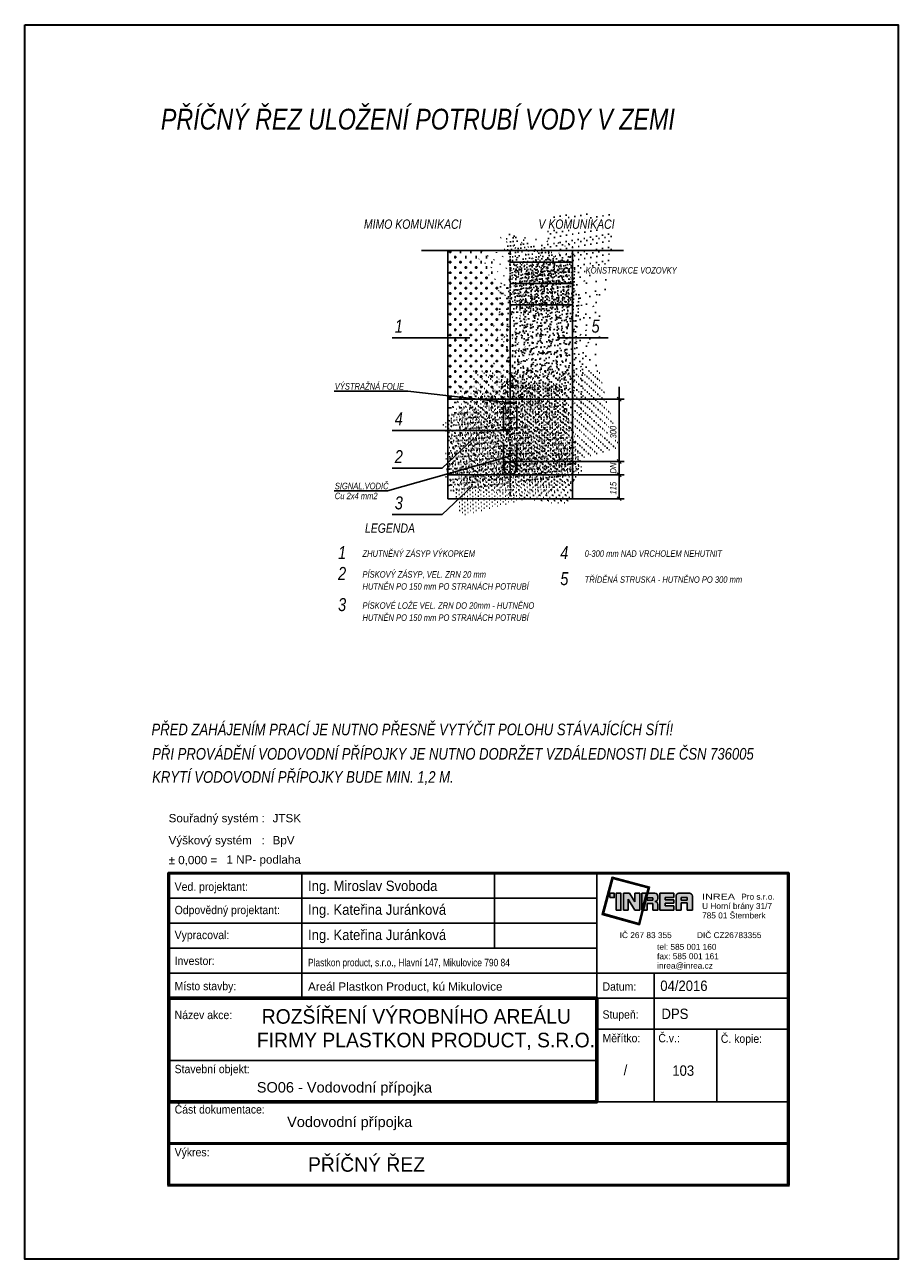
# Model space of a CAD drawing. Header units: millimetres. Extents: x 86477 to 788943, y -27515 to 248801.
# Tile 10 of 10: x 762944 to 773444, y 96861 to 111711. Entities that reach past the tile are written whole.
import ezdxf
from ezdxf.enums import TextEntityAlignment as Align

# ---------------------------------------------------------------- set-up
doc = ezdxf.new("R2010")
doc.units = ezdxf.units.MM
doc.linetypes.add('DASHDOTX2', pattern=[2, 1, -0.5, 0, -0.5])
doc.linetypes.add('DASHED', pattern=[4.5, 3, -1.5])
for name, color, linetype in [('IN_RAZITKO', 7, 'Continuous'), ('ZTI-PROSTUPY', 7, 'Continuous'), ('ZTI_POPIS', 7, 'Continuous')]:
    doc.layers.add(name, color=color, linetype=linetype)
doc.styles.add('ari-rom-uni', font='arial.ttf')
doc.styles.add('ARIAL', font='arial.ttf')
doc.styles.add('INDRA', font='ariali.ttf')
pattern_1 = [(37.50000000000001, (1346700791.686104, 2805370353.681449), (-1.574833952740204, 48.17059422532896), [0, -38, 0, -42.5, 0, -40.625]), (7.499999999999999, (1346700791.686104, 2805370353.681449), (44.24441763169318, 70.5536516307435), [0, -20.5, 0, -34.25, 0, -13.125]), (327.5, (1346700760.936104, 2805370353.681449), (77.85354654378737, 0.1414763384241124), [0, -12.5, 0, -45, 0, -58.75]), (317.5, (1346700760.936104, 2805370353.681449), (75.15316511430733, 21.94188912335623), [0, -6.25, 0, -29.5, 0, -33.75])]

# ---------------------------------------------------------------- blocks, each defined once
blk = doc.blocks.new('INREA RAZÍTKO')
at = {"layer": 'IN_RAZITKO'}
blk.add_hatch(color=256, dxfattribs=at).paths.add_polyline_path([(-3.869405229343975, 7.655279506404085), (-3.903944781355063, 7.5265321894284), (-3.878060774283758, 7.526532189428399), (-3.83876348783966, 7.673014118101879), (-4.740246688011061, 7.912213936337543), (-4.977551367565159, 7.017873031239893), (-4.080194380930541, 6.768289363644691), (-3.993426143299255, 7.115201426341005), (-4.019196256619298, 7.115201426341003), (-4.098220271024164, 6.799251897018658), (-4.947051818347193, 7.035339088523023), (-4.722494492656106, 7.881638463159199)])
h = blk.add_hatch(color=256, dxfattribs=at)
h.paths.add_polyline_path([(-4.687035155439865, 7.526532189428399), (-4.791904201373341, 7.526532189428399), (-4.791904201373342, 7.422629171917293), (-4.687035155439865, 7.422629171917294)])
h.paths.add_polyline_path([(-4.527369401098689, 7.526080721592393), (-4.641706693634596, 7.526080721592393), (-4.641706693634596, 7.115201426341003), (-4.527369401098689, 7.115201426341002)])
h.paths.add_polyline_path([(-4.317047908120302, 7.526532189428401), (-4.467555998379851, 7.526532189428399), (-4.467555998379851, 7.115201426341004), (-4.348510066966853, 7.115201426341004), (-4.348510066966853, 7.380898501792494), (-4.18864837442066, 7.115201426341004), (-4.070452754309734, 7.115201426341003), (-4.070452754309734, 7.526532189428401), (-4.189498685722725, 7.5265321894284), (-4.189498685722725, 7.315453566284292)])
h.paths.add_polyline_path([(-3.913142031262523, 7.5265321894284), (-4.02283439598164, 7.526532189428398), (-4.02283439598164, 7.115201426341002)])
h.paths.add_polyline_path([(-3.708185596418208, 7.5265321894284), (-3.877428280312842, 7.526532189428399), (-3.987120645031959, 7.115201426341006), (-3.894196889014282, 7.115201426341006), (-3.894196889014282, 7.277206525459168), (-3.757294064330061, 7.277206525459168), (-3.757294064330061, 7.115201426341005), (-3.638185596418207, 7.115201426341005), (-3.638185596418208, 7.257352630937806, 0.4142135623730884), (-3.708185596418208, 7.327352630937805, 0.4142135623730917), (-3.638185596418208, 7.397352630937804), (-3.638185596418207, 7.456532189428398, 0.414213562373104)])
h.paths.add_polyline_path([(-3.757294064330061, 7.419145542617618), (-3.757294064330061, 7.362199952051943), (-3.894196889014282, 7.362199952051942), (-3.894196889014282, 7.419145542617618)], flags=16)
h.paths.add_polyline_path([(-3.252845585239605, 7.526532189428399), (-3.587874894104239, 7.5265321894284), (-3.587874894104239, 7.115201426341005), (-3.252845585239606, 7.115201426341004), (-3.252845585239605, 7.224510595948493), (-3.465427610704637, 7.224510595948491), (-3.465427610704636, 7.287405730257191), (-3.252845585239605, 7.287405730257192), (-3.252845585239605, 7.366226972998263), (-3.465427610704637, 7.366226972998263), (-3.465427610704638, 7.420845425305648), (-3.252845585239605, 7.420845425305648)])
h.paths.add_polyline_path([(-2.877290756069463, 7.526532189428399), (-3.130992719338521, 7.526532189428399, 0.4142135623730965), (-3.200992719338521, 7.456532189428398), (-3.200992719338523, 7.115201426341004), (-3.081096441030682, 7.115201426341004), (-3.081096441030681, 7.292505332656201), (-2.930588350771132, 7.292505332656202), (-2.930588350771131, 7.115201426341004), (-2.807290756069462, 7.115201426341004), (-2.807290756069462, 7.456532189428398, 0.4142135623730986)])
h.paths.add_polyline_path([(-2.930588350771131, 7.420845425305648), (-2.930588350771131, 7.362199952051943), (-3.08109644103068, 7.362199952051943), (-3.081096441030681, 7.420845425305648)], flags=16)
at = {"layer": 'IN_RAZITKO', "color": 7}
for p, q in [((-12.19472352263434, 8.004999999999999), (-12.19472352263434, 5.004999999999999)), ((-7.563763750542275, 8.004999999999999), (-7.563763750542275, 6.204999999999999)), ((-5.108495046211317, 2.651354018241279), (-5.108495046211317, 8.004999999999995)), ((-15.39472352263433, 7.404999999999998), (-5.108495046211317, 7.404999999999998)), ((-15.39472352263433, 6.804999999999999), (-5.108495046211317, 6.804999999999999)), ((-15.39472352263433, 6.204999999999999), (-5.108495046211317, 6.204999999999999)), ((-15.39472352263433, 5.604999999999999), (-5.108495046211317, 5.604999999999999)), ((-5.108495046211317, 5.604999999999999), (-0.5050000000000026, 5.604999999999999)), ((-3.726734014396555, 5.604999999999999), (-3.726734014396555, 2.504999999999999)), ((-5.108495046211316, 5.004999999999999), (-0.5050000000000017, 5.004999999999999)), ((-5.108495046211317, 4.254999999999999), (-0.5050000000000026, 4.254999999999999)), ((-2.22453282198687, 4.258394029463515), (-2.22453282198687, 2.504999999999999)), ((-15.39472352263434, 3.504999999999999), (-5.108495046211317, 3.504999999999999))]:
    blk.add_line(p, q, dxfattribs=at)
at = {"layer": 'IN_RAZITKO'}
for p, q in [((-4.467555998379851, 7.526532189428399), (-4.317047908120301, 7.5265321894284)), ((-4.467555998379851, 7.526532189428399), (-4.467555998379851, 7.115201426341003)), ((-4.317047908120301, 7.526532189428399), (-4.189498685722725, 7.315453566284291)), ((-4.189498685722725, 7.315453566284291), (-4.189498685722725, 7.526532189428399)), ((-4.189498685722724, 7.5265321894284), (-4.070452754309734, 7.526532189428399)), ((-4.070452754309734, 7.115201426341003), (-4.070452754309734, 7.526532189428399)), ((-4.02283439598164, 7.115201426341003), (-4.02283439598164, 7.526532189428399)), ((-3.913142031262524, 7.526532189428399), (-4.02283439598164, 7.115201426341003)), ((-4.02283439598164, 7.526532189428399), (-3.913142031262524, 7.5265321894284)), ((-3.877428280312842, 7.526532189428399), (-3.987120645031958, 7.115201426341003)), ((-3.878060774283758, 7.526532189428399), (-3.903944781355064, 7.5265321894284)), ((-3.877428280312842, 7.526532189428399), (-3.708185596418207, 7.5265321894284)), ((-3.638185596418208, 7.397352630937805), (-3.638185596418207, 7.456532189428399)), ((-3.587874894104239, 7.526532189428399), (-3.587874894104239, 7.115201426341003)), ((-3.587874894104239, 7.5265321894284), (-3.252845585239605, 7.5265321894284)), ((-3.252845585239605, 7.526532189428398), (-3.252845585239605, 7.420845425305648)), ((-3.252845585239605, 7.420845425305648), (-3.252845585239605, 7.526532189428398)), ((-3.200992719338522, 7.115201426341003), (-3.200992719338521, 7.456532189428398)), ((-3.130992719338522, 7.526532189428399), (-2.877290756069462, 7.526532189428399)), ((-2.807290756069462, 7.115201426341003), (-2.807290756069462, 7.456532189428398)), ((-4.348510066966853, 7.115201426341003), (-4.348510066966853, 7.380898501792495)), ((-4.348510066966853, 7.380898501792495), (-4.188648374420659, 7.115201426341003)), ((-3.894196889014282, 7.362199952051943), (-3.894196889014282, 7.419145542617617)), ((-3.757294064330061, 7.419145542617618), (-3.894196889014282, 7.419145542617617)), ((-3.757294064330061, 7.362199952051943), (-3.894196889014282, 7.362199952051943)), ((-3.894196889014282, 7.115201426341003), (-3.894196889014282, 7.277206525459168)), ((-3.894196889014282, 7.277206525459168), (-3.757294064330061, 7.277206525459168)), ((-3.757294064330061, 7.362199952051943), (-3.757294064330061, 7.419145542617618)), ((-3.757294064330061, 7.277206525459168), (-3.757294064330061, 7.115201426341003)), ((-3.638185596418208, 7.257352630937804), (-3.638185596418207, 7.115201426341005)), ((-3.252845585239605, 7.420845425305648), (-3.465427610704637, 7.420845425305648)), ((-3.465427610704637, 7.420845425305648), (-3.465427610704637, 7.366226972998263)), ((-3.252845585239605, 7.366226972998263), (-3.465427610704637, 7.366226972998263)), ((-3.252845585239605, 7.287405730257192), (-3.465427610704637, 7.287405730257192)), ((-3.465427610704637, 7.287405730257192), (-3.465427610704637, 7.224510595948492)), ((-3.465427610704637, 7.224510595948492), (-3.252845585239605, 7.224510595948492)), ((-3.252845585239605, 7.366226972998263), (-3.252845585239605, 7.287405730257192)), ((-3.252845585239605, 7.224510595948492), (-3.252845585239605, 7.115201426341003)), ((-2.930588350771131, 7.420845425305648), (-3.081096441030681, 7.420845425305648)), ((-3.081096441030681, 7.420845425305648), (-3.08109644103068, 7.362199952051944)), ((-3.081096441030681, 7.362199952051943), (-2.930588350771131, 7.362199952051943)), ((-2.930588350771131, 7.292505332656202), (-3.081096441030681, 7.292505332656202)), ((-3.081096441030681, 7.292505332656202), (-3.081096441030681, 7.115201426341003)), ((-2.930588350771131, 7.362199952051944), (-2.930588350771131, 7.420845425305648)), ((-2.930588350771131, 7.115201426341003), (-2.930588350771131, 7.292505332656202)), ((-4.467555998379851, 7.115201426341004), (-4.348510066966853, 7.115201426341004)), ((-4.18864837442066, 7.115201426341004), (-4.070452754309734, 7.115201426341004)), ((-3.993426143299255, 7.115201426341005), (-4.019196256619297, 7.115201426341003)), ((-3.987120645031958, 7.115201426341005), (-3.894196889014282, 7.115201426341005)), ((-3.757294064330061, 7.115201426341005), (-3.638185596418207, 7.115201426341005)), ((-3.587874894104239, 7.115201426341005), (-3.252845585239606, 7.115201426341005)), ((-3.200992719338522, 7.115201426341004), (-3.081096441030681, 7.115201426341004)), ((-2.930588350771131, 7.115201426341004), (-2.807290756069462, 7.115201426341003)), ((-5.108495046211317, 2.504999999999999), (-0.5050000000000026, 2.504999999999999))]:
    blk.add_line(p, q, dxfattribs=at)
at = {"layer": 'IN_RAZITKO', "lineweight": 50}
for points in [[(-15.39972352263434, 0.4999999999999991), (-0.5, 0.4999999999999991), (-0.5000000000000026, 8.009999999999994), (-15.39972352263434, 8.009999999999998)], [(-15.39472352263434, 0.504999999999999), (-0.5050000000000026, 0.504999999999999), (-0.5050000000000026, 8.004999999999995), (-15.39472352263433, 8.004999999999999)]]:
    blk.add_lwpolyline(points, close=True, dxfattribs=at)
at = {"layer": 'IN_RAZITKO'}
for points in [[(-3.878060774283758, 7.5265321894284), (-3.83876348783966, 7.673014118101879), (-4.740246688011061, 7.912213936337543), (-4.977551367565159, 7.017873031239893), (-4.080194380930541, 6.768289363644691), (-3.993426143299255, 7.115201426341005)], [(-3.903944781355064, 7.526532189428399), (-3.869405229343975, 7.655279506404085), (-4.722494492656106, 7.881638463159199), (-4.947051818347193, 7.035339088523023), (-4.098220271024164, 6.799251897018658), (-4.019196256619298, 7.115201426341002)]]:
    blk.add_lwpolyline(points, dxfattribs=at)
for points in [[(-4.791904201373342, 7.422629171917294), (-4.687035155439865, 7.422629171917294), (-4.687035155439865, 7.526532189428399), (-4.791904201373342, 7.526532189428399)], [(-4.641706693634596, 7.115201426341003), (-4.527369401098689, 7.115201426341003), (-4.527369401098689, 7.526080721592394), (-4.641706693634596, 7.526080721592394)]]:
    blk.add_lwpolyline(points, close=True, dxfattribs=at)
at = {"layer": 'IN_RAZITKO', "lineweight": 60}
blk.add_lwpolyline([(-15.39472352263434, 2.504999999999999), (-5.108495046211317, 2.504999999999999), (-5.108495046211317, 5.004999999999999), (-15.39472352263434, 5.004999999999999)], close=True, dxfattribs=at)
at = {"layer": 'IN_RAZITKO', "const_width": 0.07500000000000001}
blk.add_lwpolyline([(-15.39472352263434, 0.5049999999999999), (-0.5050000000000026, 0.5049999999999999), (-0.5050000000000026, 1.505), (-15.39472352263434, 1.505)], close=True, dxfattribs=at)
at = {"layer": 'IN_RAZITKO'}
for centre, start, end in [((-3.708185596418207, 7.456532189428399), 0, 90.00000000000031), ((-3.130992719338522, 7.456532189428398), 90, 179.9999999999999), ((-2.877290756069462, 7.456532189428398), 5.088887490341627e-14, 90), ((-3.708185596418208, 7.397352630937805), 270, 359.9999999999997), ((-3.708185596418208, 7.257352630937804), 359.9999999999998, 90)]:
    blk.add_arc(centre, 0.07, start, end, dxfattribs=at)
at = {"layer": 'IN_RAZITKO', "style": 'ARIAL'}
for s, p in [('Souřadný systém :', (-15.39972352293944, 9.432444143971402)), ('Výškový systém   :', (-15.39972352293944, 8.901420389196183)), ('± 0,000 =', (-15.39972352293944, 8.423443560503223))]:
    blk.add_text(s, height=0.2, dxfattribs=at).set_placement(p, align=Align.TOP_LEFT)
at = {"layer": 'IN_RAZITKO', "color": 3, "style": 'ARIAL'}
for s, p in [('JTSK', (-12.89972352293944, 9.432444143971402)), ('BpV', (-12.89972352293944, 8.901420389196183))]:
    blk.add_text(s, height=0.2, dxfattribs=at).set_placement(p, align=Align.TOP_LEFT)
at = {"layer": 'IN_RAZITKO', "color": 7, "style": 'ari-rom-uni', "width": 0.9}
for s, p in [('Ved. projektant:', (-15.25458265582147, 7.584160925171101)), ('Odpovědný projektant:', (-15.25458265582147, 7.022451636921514)), ('Vypracoval:', (-15.25458265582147, 6.421628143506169)), ('Investor:', (-15.25458265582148, 5.800707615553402)), ('Místo stavby:', (-15.25458265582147, 5.192636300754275)), ('Datum:', (-4.96835417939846, 5.18151327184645)), ('Název akce:', (-15.25458265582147, 4.497394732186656)), ('Stupeň:', (-4.96835417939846, 4.508896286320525)), ('Měřítko:', (-4.96835417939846, 3.940118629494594)), ('Č.v.:', (-3.627403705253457, 3.940118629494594)), ('Č. kopie:', (-2.125202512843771, 3.92691035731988)), ('Stavební objekt:', (-15.25458265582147, 3.197044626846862)), ('Část dokumentace:', (-15.25458265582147, 2.225305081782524)), ('Výkres:', (-15.25458265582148, 1.196350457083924))]:
    blk.add_text(s, height=0.2, dxfattribs=at).set_placement(p)
at = {"layer": 'IN_RAZITKO', "style": 'ari-rom-uni', "width": 1.3}
blk.add_text('INREA', height=0.1425, dxfattribs=at).set_placement((-2.57514196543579, 7.331013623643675), align=Align.BOTTOM_LEFT)
at = {"layer": 'IN_RAZITKO', "style": 'ari-rom-uni'}
for s, p in [('                 Pro s.r.o.', (-2.57514196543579, 7.329374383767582)), ('U Horní brány 31/7', (-2.57514196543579, 7.103279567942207)), ('785 01 Šternberk', (-2.57514196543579, 6.877184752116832)), ('IČ 267 83 355           DIČ CZ26783355', (-4.555764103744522, 6.403555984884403)), ('tel: 585 001 160', (-3.656822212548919, 6.122334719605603)), ('fax: 585 001 161', (-3.656822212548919, 5.896239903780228)), ('inrea@inrea.cz', (-3.656822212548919, 5.670145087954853))]:
    blk.add_text(s, height=0.1425, dxfattribs=at).set_placement(p, align=Align.BOTTOM_LEFT)
at = {"layer": 'IN_RAZITKO', "color": 3, "style": 'ARIAL'}
blk.add_attdef('NULA', (-14.01193945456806, 8.2270872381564), '', height=0.2, dxfattribs=at)
at = {"layer": 'IN_RAZITKO', "style": 'ari-rom-uni', "width": 0.9, "flags": 12}
for tag, p, height in [('VEDOUCÍ-PROJEKTANT', (-12.0528, 7.553292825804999), 0.25), ('ODPOVĚDNÝ-PROJEKTANT', (-12.0528, 6.964272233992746), 0.25), ('VYPRACOVAL', (-12.0528, 6.363448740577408), 0.25), ('INVESTOR', (-12.0528, 5.7744281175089), 0.2), ('MÍSTO', (-12.0528, 5.149368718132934), 0.25), ('DATUM', (-3.584810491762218, 5.185407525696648), 0.25), ('STUPEŇ', (-3.555738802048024, 4.467832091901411), 0.25)]:
    blk.add_attdef(tag, p, '', height=height, dxfattribs=at)
at = {"layer": 'IN_RAZITKO', "style": 'ari-rom-uni', "flags": 12}
for tag, height, width, p in [('NÁZEV-1', 0.35, 0.95, (-10.25160928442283, 4.437999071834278)), ('NÁZEV-2', 0.35, 0.95, (-10.25160928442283, 3.875754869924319)), ('MĚŘ', 0.25, 0.9, (-4.421945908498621, 3.031459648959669)), ('ČV', 0.25, 0.9, (-3.03376292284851, 3.031459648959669)), ('VÝKRES', 0.35, 0.95, (-10.29918823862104, 0.8013768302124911))]:
    blk.add_attdef(tag, text='', height=height, dxfattribs=dict(at, width=width)).set_placement(p, align=Align.CENTER)
at = {"layer": 'IN_RAZITKO', "style": 'ari-rom-uni'}
for tag, p in [('OBJEKT', (-11.24806220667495, 2.849962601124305)), ('DOKUMENTACE', (-11.25961073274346, 1.842218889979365))]:
    blk.add_attdef(tag, p, '', height=0.25, dxfattribs=at)

msp = doc.modelspace()

# ---------------------------------------------------------------- hatches: boundary and pattern name
at = {"layer": 'ZTI_POPIS'}
h = msp.add_hatch(dxfattribs=at)
h.set_pattern_fill('CROSS', color=256, scale=250)
h.set_pattern_definition([(0, (1346700791.686104, 2805370353.681449), (62.5, 62.5), [31.25, -93.75]), (90, (1346700807.311104, 2805370338.056449), (-62.49999999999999, 62.5), [31.25, -93.75])])
h.paths.add_polyline_path([(768029.3452694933, 108994.3550930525), (768779.3452694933, 108994.3550930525), (768779.3452694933, 107206.9269989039), (768029.3452694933, 107206.9269989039)])
h = msp.add_hatch(dxfattribs=at)
h.set_pattern_fill('AR-CONC', color=256, scale=12.5)
h.set_pattern_definition([(49.99999999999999, (1346700791.686104, 2805370353.681449), (89.65752282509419, -7.844016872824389), [9.375, -103.125]), (355, (1346700791.686104, 2805370353.681449), (-17.343916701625, 94.02401671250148), [7.5, -82.5]), (100.45144446, (1346700799.157564, 2805370353.027781), (72.313605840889, 86.17999887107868), [7.967523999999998, -87.64276399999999]), (46.18420000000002, (1346700791.686104, 2805370378.681449), (133.4051663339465, -20.68991009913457), [14.06249999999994, -154.6874999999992]), (96.63563548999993, (1346700802.803197, 2805370376.957286), (116.8327432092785, 121.7648250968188), [11.95129275, -131.46422]), (351.1841639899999, (1346700791.686104, 2805370378.681449), (116.8327431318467, 121.7648250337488), [11.25, -123.750000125]), (21, (1346700804.186104, 2805370372.431449), (74.61338151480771, -50.32736133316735), [9.375, -103.125]), (326.0000000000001, (1346700804.186104, 2805370372.431449), (30.41441649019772, 90.64375563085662), [7.5, -82.5]), (71.45144474, (1346700810.403886, 2805370368.237503), (105.0277970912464, 40.31639410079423), [7.967523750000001, -87.642764]), (37.50000000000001, (1346700791.686104, 2805370353.681449), (1.519981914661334, 41.61173172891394), [0, -81.49999999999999, 0, -83.75, 0, -82.8125]), (7.499999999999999, (1346700791.686104, 2805370353.681449), (32.88369218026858, 49.30146398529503), [0, -47.74999999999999, 0, -79.625, 0, -31.5625]), (327.5, (1346700763.811104, 2805370353.681449), (66.72780452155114, -2.819358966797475), [0, -31.25, 0, -97.5, 0, -129.375]), (317.5, (1346700751.311104, 2805370353.681449), (72.89827116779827, 12.51312279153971), [0, -40.625, 0, -64.75, 0, -91.875])])
h.paths.add_polyline_path([(768779.3452691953, 108855.2836869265), (769529.3452697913, 108855.2836869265), (769529.3452697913, 108341.4266250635), (768779.3452691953, 108341.4266250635)])
h = msp.add_hatch(dxfattribs=at)
h.set_pattern_fill('AR-CONC', color=256, scale=20)
h.set_pattern_definition([(49.99999999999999, (1346700791.686104, 2805370353.681449), (143.4520365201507, -12.55042699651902), [15, -165]), (355, (1346700791.686104, 2805370353.681449), (-27.7502667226, 150.4384267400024), [12, -132]), (100.45144446, (1346700803.64044, 2805370352.63558), (115.7017693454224, 137.8879981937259), [12.7480384, -140.2284224]), (46.18420000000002, (1346700791.686104, 2805370393.681449), (213.4482661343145, -33.10385615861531), [22.49999999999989, -247.4999999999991]), (96.63563548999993, (1346700809.473453, 2805370390.922788), (186.9323891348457, 194.8237201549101), [19.1220684, -210.3427519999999]), (351.1841639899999, (1346700791.686104, 2805370393.681449), (186.9323890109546, 194.823720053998), [18, -198.0000002]), (21, (1346700811.686104, 2805370383.681449), (119.3814104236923, -80.52377813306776), [15, -165]), (326.0000000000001, (1346700811.686104, 2805370383.681449), (48.66306638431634, 145.0300090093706), [12, -132]), (71.45144474, (1346700821.634555, 2805370376.971135), (168.0444753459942, 64.50623056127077), [12.748038, -140.2284224]), (37.50000000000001, (1346700791.686104, 2805370353.681449), (2.431971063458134, 66.5787707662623), [0, -130.4, 0, -134, 0, -132.5]), (7.499999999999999, (1346700791.686104, 2805370353.681449), (52.61390748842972, 78.88234237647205), [0, -76.39999999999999, 0, -127.4, 0, -50.5]), (327.5, (1346700747.086104, 2805370353.681449), (106.7644872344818, -4.51097434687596), [0, -50, 0, -156, 0, -207]), (317.5, (1346700727.086104, 2805370353.681449), (116.6372338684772, 20.02099646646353), [0, -65, 0, -103.6, 0, -147])])
h.paths.add_polyline_path([(768779.3452691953, 108341.4266250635), (769529.3452694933, 108341.4266250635), (769529.3452694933, 107206.9269989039), (768779.3452691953, 107206.9269989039)])
h = msp.add_hatch(dxfattribs=at)
h.set_pattern_fill('AR-SAND', color=256, scale=25)
h.set_pattern_definition(pattern_1)
h.paths.add_polyline_path([(768029.3452694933, 107206.9269989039), (768029.3452694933, 106831.2840102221), (768699.3452694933, 106831.2840102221), (768699.3452694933, 107172.0110296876), (768394.2572346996, 107206.9269989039)], flags=17)
h.paths.add_polyline_path([(768699.3452694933, 106499.8223544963), (768699.3452694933, 106831.2840102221), (768029.3452694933, 106831.2840102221), (768029.3452694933, 106309.9109324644)], flags=16)
h.paths.add_polyline_path([(768779.3452694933, 106296.9269989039, -0.4142135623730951), (768699.3452694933, 106376.9269989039), (768699.3452694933, 106499.8223544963), (768029.3452694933, 106309.9109324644), (768029.3452694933, 106296.9269989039)])
h.paths.add_polyline_path([(768779.3452694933, 106009.4269989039), (768779.3452694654, 106296.9269989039), (768029.3452694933, 106296.9269989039), (768029.3452694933, 106009.4269989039)])
h.paths.add_polyline_path([(769529.3452694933, 106009.4269989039), (769529.3452694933, 106296.9269989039), (768779.3452694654, 106296.9269989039), (768779.3452694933, 106009.4269989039)])
h.paths.add_polyline_path([(769529.3452694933, 106296.9269989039), (769529.3452694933, 106456.9269989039), (768859.3452694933, 106456.9269989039), (768859.3452694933, 106376.9269989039, -0.4142135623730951), (768779.3452694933, 106296.9269989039)])
h.paths.add_polyline_path([(768859.3452694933, 106456.9269989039), (769529.3452694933, 106456.9269989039), (769529.3452694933, 107206.9269989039), (768859.3452694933, 107206.9269989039)], flags=16)
h.paths.add_polyline_path([(768859.3452694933, 107162.8553853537), (768779.3452694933, 107162.8553853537), (768394.2572346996, 107206.9269989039), (768029.3452694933, 107206.9269989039), (768029.3452694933, 106296.9269989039), (769529.3452694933, 106296.9269989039), (769529.3452694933, 106456.9269989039), (768859.3452694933, 106456.9269989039)])
h.paths.add_polyline_path([(768794.273838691, 106537.4269143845, -1), (768764.4167002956, 106537.4269143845, -1)], flags=16)
h.paths.add_polyline_path([(768779.3452693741, 107206.9269989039), (768779.3452693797, 107162.8553853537), (768859.3452694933, 107162.8553853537), (768859.3452694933, 107206.9269989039)], flags=17)
h.paths.add_polyline_path([(768699.3452694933, 107206.9269989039), (768699.3452694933, 107172.0110296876), (768779.3452693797, 107162.8553853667), (768779.3452693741, 107206.9269989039)], flags=17)
h.paths.add_polyline_path([(768394.2572346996, 107206.9269989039), (768699.3452694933, 107172.0110296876), (768699.3452694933, 107206.9269989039)], flags=16)
h = msp.add_hatch(dxfattribs=at)
h.set_pattern_fill('AR-SAND', color=256, scale=25)
h.set_pattern_definition(pattern_1)
h.paths.add_polyline_path([(768029.3452694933, 107206.9269989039), (769529.3452694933, 107206.9269989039), (769529.3452694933, 106009.4269989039), (768029.3452694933, 106009.4269989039)])

# ---------------------------------------------------------------- linework, layer by layer
for p, q in [((767712.0016905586, 108994.3550930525), (770140.5950519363, 108994.3550930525)), ((768029.3452694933, 106009.4269989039), (768029.3452694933, 108994.3550930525)), ((768779.3452691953, 108855.2836869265), (769529.3452697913, 108855.2836869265)), ((769529.3452694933, 106009.4269989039), (769529.3452694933, 108994.3550930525)), ((768779.3452691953, 108598.355155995), (769529.3452697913, 108598.355155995)), ((768779.3452691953, 108341.4266250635), (769529.3452697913, 108341.4266250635)), ((767359.657996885, 107944.6409748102), (767962.9391503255, 107944.6409748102)), ((767962.9391503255, 107944.6409748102), (768294.6578472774, 107944.6409748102)), ((769353.4076780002, 107944.6409748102), (769956.6888314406, 107944.6409748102)), ((766661.8456095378, 107303.4982196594), (767550.4392161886, 107303.4982196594)), ((768779.3452694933, 107162.8553853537), (767550.4392161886, 107303.4982196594)), ((768029.3452694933, 107206.9269989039), (769529.3452694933, 107206.9269989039)), ((767359.657996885, 106831.2840102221), (767962.9391503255, 106831.2840102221)), ((767962.9391503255, 106831.2840102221), (768779.3452694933, 106831.2840102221)), ((767962.9391503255, 106375.56979697), (768325.595342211, 106722.8554556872)), ((768779.3452694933, 106522.4983451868), (767304.6580055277, 106104.4984118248)), ((767359.657996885, 106375.56979697), (767962.9391503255, 106375.56979697)), ((768779.3452694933, 106456.9269989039), (769529.3452694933, 106456.9269989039)), ((768029.3452694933, 106296.9269989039), (769529.3452694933, 106296.9269989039)), ((766661.8456086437, 106104.4984118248), (767304.6580055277, 106104.4984118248)), ((767962.9391503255, 105819.2841718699), (768325.595342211, 106166.569830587)), ((768779.3452694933, 106009.4269989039), (768029.3452694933, 106009.4269989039)), ((768779.3452694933, 106009.4269989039), (769529.3452694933, 106009.4269989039)), ((767359.657996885, 105819.2841718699), (767962.9391503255, 105819.2841718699))]:
    msp.add_line(p, q, dxfattribs=at)
at = {"layer": 'ZTI_POPIS', "linetype": 'DASHDOTX2', "ltscale": 50}
msp.add_line((768779.3452691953, 108994.3550930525), (768779.3452694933, 106009.4269989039), dxfattribs=at)
at = {"layer": 'ZTI_POPIS', "ltscale": 400}
for p, q in [((770066.185074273, 107229.7744849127), (770111.8800462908, 107184.079512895)), ((770089.032560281, 106009.4269989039), (770089.032560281, 107355.0690572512)), ((769529.3452694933, 107206.9269989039), (770150.9733560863, 107206.9269989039)), ((770066.185074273, 106479.7744849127), (770111.8800462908, 106434.079512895)), ((769529.3452694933, 106456.9269989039), (770150.9733560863, 106456.9269989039)), ((769529.3452694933, 106296.9269989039), (770150.9733560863, 106296.9269989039)), ((770066.185074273, 106319.7744849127), (770111.8800462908, 106274.079512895)), ((770066.185074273, 106032.2744849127), (770111.8800462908, 105986.579512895)), ((769529.3452694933, 106009.4269989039), (770150.9733560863, 106009.4269989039))]:
    msp.add_line(p, q, dxfattribs=at)
at = {"layer": 'ZTI_POPIS', "linetype": 'DASHED', "ltscale": 100}
for p, q in [((768699.3452694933, 106376.9269989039), (768699.3452694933, 107206.9269989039)), ((768859.3452694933, 106376.9269989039), (768859.3452694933, 107206.9269989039))]:
    msp.add_line(p, q, dxfattribs=at)
at = {"layer": 'ZTI_POPIS', "lineweight": 40}
msp.add_line((768699.3452694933, 107162.8553853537), (768859.3452694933, 107162.8553853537), dxfattribs=at)
at = {"layer": 'ZTI_POPIS', "color": 1, "lineweight": 35, "ltscale": 400}
msp.add_lwpolyline([(762944.0830640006, 111711.4249763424), (773444.0830640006, 111711.4249763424), (773444.0830640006, 96861.42497634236), (762944.0830640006, 96861.42497634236), (762944.0830640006, 111711.4249763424)], dxfattribs=at)
at = {"layer": 'ZTI_POPIS'}
msp.add_lwpolyline([(768779.3452691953, 108341.4266250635), (769529.3452694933, 108341.4266250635), (769529.3452694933, 107206.9269989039), (768779.3452691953, 107206.9269989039)], close=True, dxfattribs=at)
at = {"layer": 'ZTI_POPIS', "lineweight": 30}
for centre, radius in [((768779.3452694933, 106537.4269143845), 14.92856919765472), ((768779.3452694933, 106376.9269989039), 80)]:
    msp.add_circle(centre, radius, dxfattribs=at)
at = {"layer": 'ZTI_POPIS'}
msp.add_point((768779.3452694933, 106589.2840490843), dxfattribs=at)

# ---------------------------------------------------------------- block references
ref = msp.add_blockref('INREA RAZÍTKO', (772373.4709538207, 97501.64133795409), dxfattribs=dict(xscale=500, yscale=500, zscale=500))
ref.add_attrib('VEDOUCÍ-PROJEKTANT', 'Ing. Miroslav Svoboda', (766349.5709538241, 101290.954533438), dxfattribs={"layer": 'IN_RAZITKO', "height": 125, "style": 'ari-rom-uni', "width": 0.9})
ref.add_attrib('ODPOVĚDNÝ-PROJEKTANT', 'Ing. Kateřina Juránková', (766349.5709538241, 101005.0769032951), dxfattribs={"layer": 'IN_RAZITKO', "height": 125, "style": 'ari-rom-uni', "width": 0.9})
ref.add_attrib('VYPRACOVAL', 'Ing. Kateřina Juránková', (766349.5709538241, 100701.5526212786), dxfattribs={"layer": 'IN_RAZITKO', "height": 125, "style": 'ari-rom-uni', "width": 0.9})
ref.add_attrib('INVESTOR', 'Plastkon product, s.r.o., Hlavní 147, Mikulovice 790 84', (766349.5709538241, 100385.8117103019), dxfattribs={"layer": 'IN_RAZITKO', "height": 90, "style": 'ari-rom-uni', "width": 0.8})
ref.add_attrib('MÍSTO', 'Areál Plastkon Product, kú Mikulovice', (766349.5709538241, 100092.4657381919), dxfattribs={"layer": 'IN_RAZITKO', "height": 100, "style": 'ari-rom-uni'})
ref.add_attrib('NÁZEV-1', 'ROZŠÍŘENÍ VÝROBNÍHO AREÁLU ', dxfattribs={"layer": 'IN_RAZITKO', "height": 175, "style": 'ari-rom-uni', "width": 0.95}).set_placement((767683.3938957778, 99695.37535386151), align=Align.CENTER)
ref.add_attrib('NÁZEV-2', 'FIRMY PLASTKON PRODUCT, S.R.O.', dxfattribs={"layer": 'IN_RAZITKO', "height": 175, "style": 'ari-rom-uni', "width": 0.95}).set_placement((767766.8024053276, 99411.05580151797), align=Align.CENTER)
ref.add_attrib('VÝKRES', 'PŘÍČNÝ ŘEZ', (766349.1887875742, 97914.84842769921), dxfattribs={"layer": 'IN_RAZITKO', "height": 175, "style": 'ari-rom-uni', "width": 0.95})
ref.add_attrib('DATUM', '04/2016', (770583.5657079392, 100088.9288794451), dxfattribs={"layer": 'IN_RAZITKO', "height": 125, "style": 'ari-rom-uni', "width": 0.9})
ref.add_attrib('DOKUMENTACE', 'Vodovodní přípojka', (766097.8822233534, 98452.08364154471), dxfattribs={"layer": 'IN_RAZITKO', "height": 125, "style": 'ari-rom-uni'})
ref.add_attrib('MĚŘ', '/', dxfattribs={"layer": 'IN_RAZITKO', "height": 125, "style": 'ari-rom-uni', "width": 0.9}).set_placement((770164.9979995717, 99074.70314256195), align=Align.CENTER)
ref.add_attrib('ČV', '103', dxfattribs={"layer": 'IN_RAZITKO', "height": 125, "style": 'ari-rom-uni', "width": 0.9}).set_placement((770859.0894923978, 99068.764093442), align=Align.CENTER)
ref.add_attrib('STUPEŇ', 'DPS', (770598.1015527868, 99751.75277403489), dxfattribs={"layer": 'IN_RAZITKO', "height": 125, "style": 'ari-rom-uni', "width": 0.9})
ref.add_attrib('OBJEKT', '                  SO06 - Vodovodní přípojka', (764860.5342779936, 98867.70563051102), dxfattribs={"layer": 'IN_RAZITKO', "height": 125, "style": 'ari-rom-uni'})
ref.add_attrib('NULA', '1 NP- podlaha', (765370.00122653, 101619.9794438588), dxfattribs={"layer": 'IN_RAZITKO', "color": 3, "height": 100, "style": 'ARIAL'})

# ---------------------------------------------------------------- texts
at = {"layer": 'ZTI-PROSTUPY', "linetype": 'Continuous', "style": 'INDRA', "width": 0.8}
for s, height, p in [('PŘÍČNÝ ŘEZ ULOŽENÍ POTRUBÍ VODY V ZEMI', 250, (764580.8668441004, 110450.1181642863)), ('MIMO KOMUNIKACI', 112.5, (767020.5959317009, 109256.1715004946)), ('V KOMUNIKACI', 112.5, (769119.1893461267, 109256.1715004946)), ('KONSTRUKCE VOZOVKY', 78.125, (769685.7515656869, 108718.2633612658)), ('1', 156.25, (767391.8458723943, 108006.8859855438)), ('5', 156.25, (769756.8454942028, 108006.8859855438)), ('VÝSTRAŽNÁ FOLIE', 78.125, (766671.0645478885, 107322.8350124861)), ('4', 156.25, (767391.8458723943, 106893.5290209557)), ('2', 156.25, (767391.8458723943, 106437.8148077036)), ('SIGNAL.VODIČ', 78.125, (766671.0645469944, 106123.8352046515)), ('Cu 2x4 mm2', 78.125, (766671.0645469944, 106004.4066528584)), ('3', 156.25, (767391.8458723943, 105881.5291826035)), ('LEGENDA', 112.5, (767033.6858627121, 105599.6323792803)), ('1', 156.25, (766710.5609145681, 105282.9895727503)), ('4', 156.25, (769381.4979875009, 105282.9895727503)), ('ZHUTNĚNÝ ZÁSYP VÝKOPKEM', 78.125, (767003.8419270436, 105310.7956294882)), ('0-300 mm NAD VRCHOLEM NEHUTNIT', 78.125, (769674.7789999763, 105310.7956294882)), ('2', 156.25, (766710.5609145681, 105032.9895727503)), ('PÍSKOVÝ ZÁSYP, VEL. ZRN 20 mm', 78.125, (767003.8419270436, 105060.7956294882)), ('HUTNĚN PO 150 mm PO STRANÁCH POTRUBÍ', 78.125, (767003.8419270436, 104915.4385100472)), ('5', 156.25, (769381.4979875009, 104970.4895727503)), ('TŘÍDĚNÁ STRUSKA - HUTNĚNO PO 300 mm', 78.125, (769674.7789999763, 104998.2956294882)), ('3', 156.25, (766710.5609145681, 104657.9895727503)), ('PÍSKOVÉ LOŽE VEL. ZRN DO 20mm - HUTNĚNO', 78.125, (767003.8419270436, 104685.7956294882)), ('HUTNĚN PO 150 mm PO STRANÁCH POTRUBÍ', 78.125, (767003.8419270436, 104540.4385100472)), ('PŘED ZAHÁJENÍM PRACÍ JE NUTNO PŘESNĚ VYTÝČIT POLOHU STÁVAJÍCÍCH SÍTÍ!', 140.625, (764468.2701538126, 103164.4509610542)), ('PŘI PROVÁDĚNÍ VODOVODNÍ PŘÍPOJKY JE NUTNO DODRŽET VZDÁLEDNOSTI DLE ČSN 736005 ', 140.625, (764476.4631989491, 102871.0788889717, 2821.873696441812)), ('KRYTÍ VODOVODNÍ PŘÍPOJKY BUDE MIN. 1,2 M.', 140.625, (764476.4631989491, 102592.5269923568, 2821.873696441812))]:
    msp.add_text(s, height=height, dxfattribs=at).set_placement(p)
for s, p in [('300', (770056.254702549, 106735.350174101)), ('DN', (770056.254702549, 106312.5233520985)), ('115', (770056.254702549, 106060.2344692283))]:
    msp.add_text(s, height=78.125, rotation=90, dxfattribs=at).set_placement(p)

doc.saveas('drawing.dxf')
